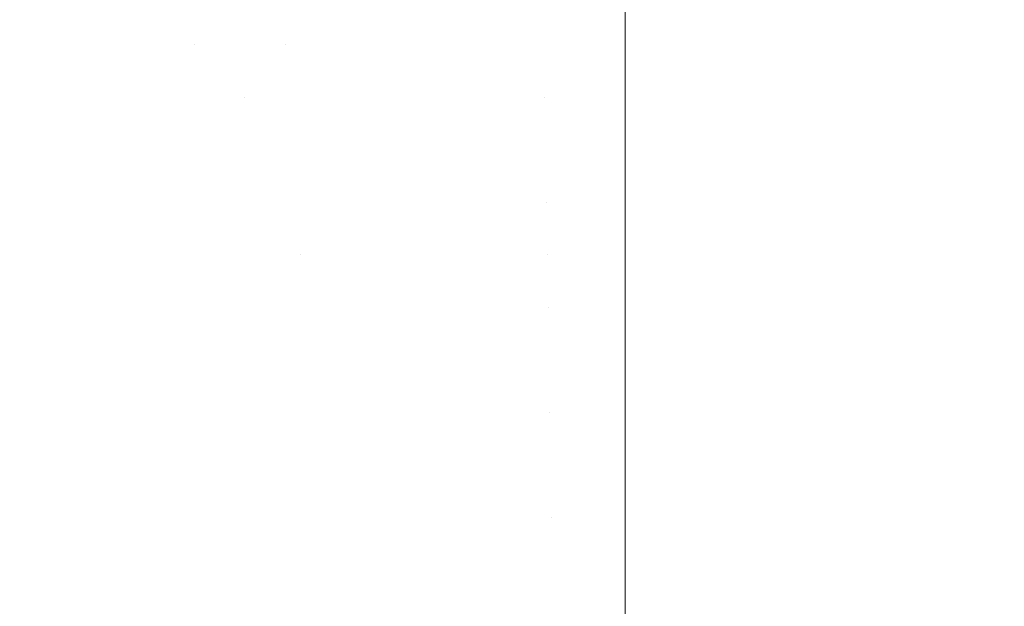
# Model space of a CAD drawing. Header units: centimetres. Extents: x -21.6 to 22.7, y 3.4 to 5.2.
# Tile 172 of 256: x -6.6492 to -6.6113, y 5.1366 to 5.1592. Entities that reach past the tile are written whole.
import ezdxf

# ---------------------------------------------------------------- set-up
doc = ezdxf.new("R2010")
doc.units = ezdxf.units.CM
doc.header["$LTSCALE"] = 2.54
doc.layers.add('Lucido design-1', color=7, linetype='Continuous')

# ---------------------------------------------------------------- blocks, each defined once
blk = doc.blocks.new('Gruppo-4-1')
at = {"color": 7, "linetype": 'Continuous', "lineweight": 9}
for points, invisible_edges in [([(22.630348, 5.161088, -1872.236179), (-21.503423, 5.161088, -1872.236179), (-21.503423, 5.15757, -1872.233599), (22.630348, 5.15757, -1872.233599)], 5), ([(-6.64793, 5.158206, -1872.599971), (-6.649775, 5.158206, -1872.600502), (-6.65007, 5.160212, -1872.59908), (-6.648202, 5.160212, -1872.598542)], 15), ([(-6.648202, 5.160212, -1872.598542), (-6.646354, 5.160212, -1872.598055), (-6.646104, 5.158206, -1872.59949), (-6.64793, 5.158206, -1872.599971)], 15), ([(-6.6443, 5.158206, -1872.599057), (-6.646104, 5.158206, -1872.59949), (-6.646354, 5.160212, -1872.598055), (-6.644527, 5.160212, -1872.597617)], 15), ([(-6.644527, 5.160212, -1872.597617), (-6.642721, 5.160212, -1872.597225), (-6.642516, 5.158206, -1872.59867), (-6.6443, 5.158206, -1872.599057)], 15), ([(-6.642516, 5.158206, -1872.59867), (-6.642721, 5.160212, -1872.597225), (-6.639176, 5.160212, -1872.596576), (-6.639015, 5.158206, -1872.598029)], 15), ([(-6.639015, 5.158206, -1872.598029), (-6.639176, 5.160212, -1872.596576), (-6.635724, 5.160212, -1872.596093), (-6.635604, 5.158206, -1872.597552)], 15), ([(-6.635604, 5.158206, -1872.597552), (-6.635724, 5.160212, -1872.596093), (-6.632365, 5.160212, -1872.595764), (-6.632286, 5.158206, -1872.597226)], 15), ([(-6.632286, 5.158206, -1872.597226), (-6.632365, 5.160212, -1872.595764), (-6.629102, 5.160212, -1872.595574), (-6.629064, 5.158206, -1872.59704)], 15), ([(-6.629064, 5.158206, -1872.59704), (-6.629102, 5.160212, -1872.595574), (-6.625937, 5.160201, -1872.5955), (-6.625937, 5.15757, -1872.597429)], 11), ([(7.752862, 5.160201, -1872.5955), (7.752862, 5.15757, -1872.597429), (-6.625937, 5.15757, -1872.597429), (-6.625937, 5.160201, -1872.5955)], 10), ([(-6.64767, 5.156191, -1872.601334), (-6.649494, 5.156191, -1872.601858), (-6.649775, 5.158206, -1872.600502), (-6.64793, 5.158206, -1872.599971)], 15), ([(-6.64793, 5.158206, -1872.599971), (-6.646104, 5.158206, -1872.59949), (-6.645867, 5.156191, -1872.600858), (-6.64767, 5.156191, -1872.601334)], 15), ([(-6.644083, 5.156191, -1872.60043), (-6.645867, 5.156191, -1872.600858), (-6.646104, 5.158206, -1872.59949), (-6.6443, 5.158206, -1872.599057)], 15), ([(-6.6443, 5.158206, -1872.599057), (-6.642516, 5.158206, -1872.59867), (-6.642321, 5.156191, -1872.600048), (-6.644083, 5.156191, -1872.60043)], 15), ([(-6.64058, 5.156191, -1872.59971), (-6.642516, 5.158206, -1872.59867), (-6.639015, 5.158206, -1872.598029)], 11), ([(-6.64058, 5.156191, -1872.59971), (-6.642321, 5.156191, -1872.600048), (-6.642516, 5.158206, -1872.59867)], 11), ([(-6.639015, 5.158206, -1872.598029), (-6.638861, 5.156191, -1872.599414), (-6.64058, 5.156191, -1872.59971)], 11), ([(-6.635604, 5.158206, -1872.597552), (-6.63549, 5.156191, -1872.598943), (-6.638861, 5.156191, -1872.599414), (-6.639015, 5.158206, -1872.598029)], 15), ([(-6.632286, 5.158206, -1872.597226), (-6.632212, 5.156191, -1872.598621), (-6.63549, 5.156191, -1872.598943), (-6.635604, 5.158206, -1872.597552)], 15), ([(-6.629064, 5.158206, -1872.59704), (-6.629027, 5.156191, -1872.598437), (-6.632212, 5.156191, -1872.598621), (-6.632286, 5.158206, -1872.597226)], 15), ([(-6.629027, 5.156191, -1872.598437), (-6.629064, 5.158206, -1872.59704), (-6.625937, 5.15757, -1872.597429)], 11), ([(22.630348, 5.15757, -1872.233599), (-21.503423, 5.15757, -1872.233599), (-21.503423, 5.153942, -1872.231175), (22.630348, 5.153942, -1872.231175)], 5), ([(-6.625937, 5.15757, -1872.597429), (-6.625937, 5.156178, -1872.598359), (-6.629027, 5.156191, -1872.598437)], 10), ([(-6.625937, 5.156178, -1872.598359), (-6.625937, 5.15757, -1872.597429), (7.752862, 5.15757, -1872.597429), (7.752862, 5.156178, -1872.598359)], 10), ([(-6.651337, 5.156191, -1872.602434), (-6.649494, 5.156191, -1872.601858), (-6.649226, 5.154168, -1872.60315), (-6.651048, 5.154168, -1872.603719)], 15), ([(-6.647424, 5.154168, -1872.602631), (-6.649226, 5.154168, -1872.60315), (-6.649494, 5.156191, -1872.601858), (-6.64767, 5.156191, -1872.601334)], 15), ([(-6.64767, 5.156191, -1872.601334), (-6.645867, 5.156191, -1872.600858), (-6.64564, 5.154168, -1872.602161), (-6.647424, 5.154168, -1872.602631)], 15), ([(-6.643877, 5.154168, -1872.601738), (-6.64564, 5.154168, -1872.602161), (-6.645867, 5.156191, -1872.600858), (-6.644083, 5.156191, -1872.60043)], 15), ([(-6.644083, 5.156191, -1872.60043), (-6.642321, 5.156191, -1872.600048), (-6.642134, 5.154168, -1872.60136), (-6.643877, 5.154168, -1872.601738)], 15), ([(-6.640413, 5.154168, -1872.601026), (-6.642134, 5.154168, -1872.60136), (-6.642321, 5.156191, -1872.600048), (-6.64058, 5.156191, -1872.59971)], 15), ([(-6.64058, 5.156191, -1872.59971), (-6.638861, 5.156191, -1872.599414), (-6.638714, 5.154168, -1872.600734), (-6.640413, 5.154168, -1872.601026)], 15), ([(-6.638714, 5.154168, -1872.600734), (-6.638861, 5.156191, -1872.599414), (-6.63549, 5.156191, -1872.598943), (-6.635381, 5.154168, -1872.600268)], 15), ([(-6.635381, 5.154168, -1872.600268), (-6.63549, 5.156191, -1872.598943), (-6.632212, 5.156191, -1872.598621), (-6.63214, 5.154168, -1872.599949)], 15), ([(-6.63214, 5.154168, -1872.599949), (-6.632212, 5.156191, -1872.598621), (-6.629027, 5.156191, -1872.598437), (-6.628992, 5.154168, -1872.599767)], 15), ([(-6.628992, 5.154168, -1872.599767), (-6.629027, 5.156191, -1872.598437), (-6.625937, 5.156178, -1872.598359), (-6.625937, 5.153942, -1872.599853)], 11), ([(7.752862, 5.156178, -1872.598359), (7.752862, 5.153942, -1872.599853), (-6.625937, 5.153942, -1872.599853), (-6.625937, 5.156178, -1872.598359)], 10), ([(-6.651048, 5.154168, -1872.603719), (-6.649226, 5.154168, -1872.60315), (-6.648972, 5.152141, -1872.604378), (-6.650774, 5.152141, -1872.604941)], 15), ([(-6.647189, 5.152141, -1872.603864), (-6.648972, 5.152141, -1872.604378), (-6.649226, 5.154168, -1872.60315), (-6.647424, 5.154168, -1872.602631)], 15), ([(-6.647424, 5.154168, -1872.602631), (-6.64564, 5.154168, -1872.602161), (-6.645425, 5.152141, -1872.6034), (-6.647189, 5.152141, -1872.603864)], 15), ([(-6.643681, 5.152141, -1872.602981), (-6.645425, 5.152141, -1872.6034), (-6.64564, 5.154168, -1872.602161), (-6.643877, 5.154168, -1872.601738)], 15), ([(-6.643877, 5.154168, -1872.601738), (-6.642134, 5.154168, -1872.60136), (-6.641957, 5.152141, -1872.602607), (-6.643681, 5.152141, -1872.602981)], 15), ([(-6.640255, 5.152141, -1872.602277), (-6.641957, 5.152141, -1872.602607), (-6.642134, 5.154168, -1872.60136), (-6.640413, 5.154168, -1872.601026)], 15), ([(-6.640413, 5.154168, -1872.601026), (-6.638714, 5.154168, -1872.600734), (-6.638574, 5.152141, -1872.601988), (-6.640255, 5.152141, -1872.602277)], 15), ([(-6.635381, 5.154168, -1872.600268), (-6.635278, 5.152141, -1872.601527), (-6.638574, 5.152141, -1872.601988), (-6.638714, 5.154168, -1872.600734)], 15), ([(-6.63214, 5.154168, -1872.599949), (-6.632073, 5.152141, -1872.601212), (-6.635278, 5.152141, -1872.601527), (-6.635381, 5.154168, -1872.600268)], 15), ([(-6.628992, 5.154168, -1872.599767), (-6.628958, 5.152141, -1872.601032), (-6.632073, 5.152141, -1872.601212), (-6.63214, 5.154168, -1872.599949)], 15), ([(-6.628958, 5.152141, -1872.601032), (-6.628992, 5.154168, -1872.599767), (-6.625937, 5.153942, -1872.599853)], 11), ([(22.630348, 5.153942, -1872.231175), (-21.503423, 5.153942, -1872.231175), (-21.503423, 5.150212, -1872.228911), (22.630348, 5.150212, -1872.228911)], 5), ([(-6.625937, 5.153942, -1872.599853), (-6.625937, 5.152128, -1872.600954), (-6.628958, 5.152141, -1872.601032)], 10), ([(-6.625937, 5.152128, -1872.600954), (-6.625937, 5.153942, -1872.599853), (7.752862, 5.153942, -1872.599853), (7.752862, 5.152128, -1872.600954)], 10), ([(-6.650774, 5.152141, -1872.604941), (-6.648972, 5.152141, -1872.604378), (-6.64873, 5.150111, -1872.605542), (-6.650513, 5.150111, -1872.6061)], 15), ([(-6.646966, 5.150111, -1872.605035), (-6.64873, 5.150111, -1872.605542), (-6.648972, 5.152141, -1872.604378), (-6.647189, 5.152141, -1872.603864)], 15), ([(-6.647189, 5.152141, -1872.603864), (-6.645425, 5.152141, -1872.6034), (-6.645221, 5.150111, -1872.604575), (-6.646966, 5.150111, -1872.605035)], 15), ([(-6.643495, 5.150111, -1872.604161), (-6.645221, 5.150111, -1872.604575), (-6.645425, 5.152141, -1872.6034), (-6.643681, 5.152141, -1872.602981)], 15), ([(-6.643681, 5.152141, -1872.602981), (-6.641957, 5.152141, -1872.602607), (-6.64179, 5.150111, -1872.603791), (-6.643495, 5.150111, -1872.604161)], 15), ([(-6.640105, 5.150111, -1872.603464), (-6.64179, 5.150111, -1872.603791), (-6.641957, 5.152141, -1872.602607), (-6.640255, 5.152141, -1872.602277)], 15), ([(-6.640255, 5.152141, -1872.602277), (-6.638574, 5.152141, -1872.601988), (-6.638442, 5.150111, -1872.603178), (-6.640105, 5.150111, -1872.603464)], 15), ([(-6.638442, 5.150111, -1872.603178), (-6.638574, 5.152141, -1872.601988), (-6.635278, 5.152141, -1872.601527), (-6.63518, 5.150111, -1872.602722)], 15), ([(-6.63518, 5.150111, -1872.602722), (-6.635278, 5.152141, -1872.601527), (-6.632073, 5.152141, -1872.601212), (-6.632008, 5.150111, -1872.60241)], 15), ([(-6.632008, 5.150111, -1872.60241), (-6.632073, 5.152141, -1872.601212), (-6.628958, 5.152141, -1872.601032), (-6.628927, 5.150111, -1872.602232)], 15), ([(-6.628958, 5.152141, -1872.601032), (-6.625937, 5.152128, -1872.600954), (-6.625937, 5.150212, -1872.602117)], 9), ([(-6.625937, 5.150212, -1872.602117), (-6.628927, 5.150111, -1872.602232), (-6.628958, 5.152141, -1872.601032)], 11), ([(7.752862, 5.152128, -1872.600954), (7.752862, 5.150212, -1872.602117), (-6.625937, 5.150212, -1872.602117), (-6.625937, 5.152128, -1872.600954)], 10), ([(22.630348, 5.148071, -1872.227737), (22.630348, 5.150212, -1872.228911), (-21.503423, 5.150212, -1872.228911), (-21.503423, 5.148071, -1872.227737)], 10), ([(-6.650513, 5.150111, -1872.6061), (-6.64873, 5.150111, -1872.605542), (-6.648502, 5.148082, -1872.606646), (-6.650267, 5.148082, -1872.607198)], 15), ([(-6.646755, 5.148082, -1872.606143), (-6.648502, 5.148082, -1872.606646), (-6.64873, 5.150111, -1872.605542), (-6.646966, 5.150111, -1872.605035)], 15), ([(-6.646966, 5.150111, -1872.605035), (-6.645221, 5.150111, -1872.604575), (-6.645027, 5.148082, -1872.605688), (-6.646755, 5.148082, -1872.606143)], 15), ([(-6.643319, 5.148082, -1872.605278), (-6.645027, 5.148082, -1872.605688), (-6.645221, 5.150111, -1872.604575), (-6.643495, 5.150111, -1872.604161)], 15), ([(-6.643495, 5.150111, -1872.604161), (-6.64179, 5.150111, -1872.603791), (-6.64163, 5.148082, -1872.604912), (-6.643319, 5.148082, -1872.605278)], 15), ([(-6.639963, 5.148082, -1872.604588), (-6.64163, 5.148082, -1872.604912), (-6.64179, 5.150111, -1872.603791), (-6.640105, 5.150111, -1872.603464)], 15), ([(-6.640105, 5.150111, -1872.603464), (-6.638442, 5.150111, -1872.603178), (-6.638316, 5.148082, -1872.604305), (-6.639963, 5.148082, -1872.604588)], 15), ([(-6.638442, 5.150111, -1872.603178), (-6.63518, 5.150111, -1872.602722), (-6.635088, 5.148082, -1872.603853), (-6.636691, 5.148082, -1872.60406)], 15), ([(-6.636691, 5.148082, -1872.60406), (-6.638316, 5.148082, -1872.604305), (-6.638442, 5.150111, -1872.603178)], 11), ([(-6.632008, 5.150111, -1872.60241), (-6.631947, 5.148082, -1872.603545), (-6.635088, 5.148082, -1872.603853), (-6.63518, 5.150111, -1872.602722)], 15), ([(-6.628927, 5.150111, -1872.602232), (-6.628897, 5.148082, -1872.603368), (-6.631947, 5.148082, -1872.603545), (-6.632008, 5.150111, -1872.60241)], 15), ([(-6.628927, 5.150111, -1872.602232), (-6.625937, 5.150212, -1872.602117), (-6.625937, 5.148071, -1872.603291)], 9), ([(-6.625937, 5.148071, -1872.603291), (-6.628897, 5.148082, -1872.603368), (-6.628927, 5.150111, -1872.602232)], 11), ([(-6.625937, 5.148071, -1872.603291), (-6.625937, 5.150212, -1872.602117), (7.752862, 5.150212, -1872.602117), (7.752862, 5.148071, -1872.603291)], 10), ([(-21.503423, 5.148071, -1872.227737), (-21.503423, 5.146387, -1872.226813), (22.630348, 5.146387, -1872.226813), (22.630348, 5.148071, -1872.227737)], 10), ([(-6.650267, 5.148082, -1872.607198), (-6.648502, 5.148082, -1872.606646), (-6.648285, 5.146055, -1872.607689), (-6.650033, 5.146055, -1872.608236)], 15), ([(-6.646555, 5.146055, -1872.607191), (-6.648285, 5.146055, -1872.607689), (-6.648502, 5.148082, -1872.606646), (-6.646755, 5.148082, -1872.606143)], 15), ([(-6.646755, 5.148082, -1872.606143), (-6.645027, 5.148082, -1872.605688), (-6.644844, 5.146055, -1872.60674), (-6.646555, 5.146055, -1872.607191)], 15), ([(-6.643152, 5.146055, -1872.606334), (-6.644844, 5.146055, -1872.60674), (-6.645027, 5.148082, -1872.605688), (-6.643319, 5.148082, -1872.605278)], 15), ([(-6.643319, 5.148082, -1872.605278), (-6.64163, 5.148082, -1872.604912), (-6.64148, 5.146055, -1872.605972), (-6.643152, 5.146055, -1872.606334)], 15), ([(-6.639828, 5.146055, -1872.605651), (-6.64148, 5.146055, -1872.605972), (-6.64163, 5.148082, -1872.604912), (-6.639963, 5.148082, -1872.604588)], 15), ([(-6.639963, 5.148082, -1872.604588), (-6.638316, 5.148082, -1872.604305), (-6.638198, 5.146055, -1872.605371), (-6.639828, 5.146055, -1872.605651)], 15), ([(-6.636588, 5.146055, -1872.605128), (-6.638198, 5.146055, -1872.605371), (-6.638316, 5.148082, -1872.604305), (-6.636691, 5.148082, -1872.60406)], 15), ([(-6.636691, 5.148082, -1872.60406), (-6.635088, 5.148082, -1872.603853), (-6.635, 5.146055, -1872.604923), (-6.636588, 5.146055, -1872.605128)], 15), ([(-6.635, 5.146055, -1872.604923), (-6.635088, 5.148082, -1872.603853), (-6.631947, 5.148082, -1872.603545), (-6.63189, 5.146055, -1872.604618)], 15), ([(-6.63189, 5.146055, -1872.604618), (-6.631947, 5.148082, -1872.603545), (-6.628897, 5.148082, -1872.603368), (-6.628868, 5.146055, -1872.604443)], 15), ([(-6.628897, 5.148082, -1872.603368), (-6.625937, 5.148071, -1872.603291), (-6.625937, 5.146387, -1872.604215)], 9), ([(-6.625937, 5.146387, -1872.604215), (-6.628868, 5.146055, -1872.604443), (-6.628897, 5.148082, -1872.603368)], 11), ([(7.752862, 5.148071, -1872.603291), (7.752862, 5.146387, -1872.604215), (-6.625937, 5.146387, -1872.604215), (-6.625937, 5.148071, -1872.603291)], 10), ([(22.630348, 5.146052, -1872.226648), (22.630348, 5.146387, -1872.226813), (-21.503423, 5.146387, -1872.226813), (-21.503423, 5.146052, -1872.226648)], 10), ([(-6.625937, 5.146387, -1872.604215), (-6.625937, 5.144022, -1872.605381), (-6.628842, 5.144032, -1872.605457), (-6.628868, 5.146055, -1872.604443)], 14), ([(-6.625937, 5.144022, -1872.605381), (-6.625937, 5.146387, -1872.604215), (7.752862, 5.146387, -1872.604215), (7.752862, 5.144022, -1872.605381)], 10), ([(-21.503423, 5.146052, -1872.226648), (-21.503423, 5.142474, -1872.224883), (22.630348, 5.142474, -1872.224883), (22.630348, 5.146052, -1872.226648)], 10), ([(-6.650033, 5.146055, -1872.608236), (-6.648285, 5.146055, -1872.607689), (-6.648081, 5.144032, -1872.608674), (-6.649813, 5.144032, -1872.609215)], 15), ([(-6.646367, 5.144032, -1872.60818), (-6.648081, 5.144032, -1872.608674), (-6.648285, 5.146055, -1872.607689), (-6.646555, 5.146055, -1872.607191)], 15), ([(-6.646555, 5.146055, -1872.607191), (-6.644844, 5.146055, -1872.60674), (-6.644672, 5.144032, -1872.607733), (-6.646367, 5.144032, -1872.60818)], 15), ([(-6.642995, 5.144032, -1872.607331), (-6.644672, 5.144032, -1872.607733), (-6.644844, 5.146055, -1872.60674), (-6.643152, 5.146055, -1872.606334)], 15), ([(-6.643152, 5.146055, -1872.606334), (-6.64148, 5.146055, -1872.605972), (-6.641338, 5.144032, -1872.606972), (-6.642995, 5.144032, -1872.607331)], 15), ([(-6.639702, 5.144032, -1872.606654), (-6.641338, 5.144032, -1872.606972), (-6.64148, 5.146055, -1872.605972), (-6.639828, 5.146055, -1872.605651)], 15), ([(-6.639828, 5.146055, -1872.605651), (-6.638198, 5.146055, -1872.605371), (-6.638086, 5.144032, -1872.606376), (-6.639702, 5.144032, -1872.606654)], 15), ([(-6.636491, 5.144032, -1872.606136), (-6.638086, 5.144032, -1872.606376), (-6.638198, 5.146055, -1872.605371), (-6.636588, 5.146055, -1872.605128)], 15), ([(-6.636588, 5.146055, -1872.605128), (-6.635, 5.146055, -1872.604923), (-6.634917, 5.144032, -1872.605933), (-6.636491, 5.144032, -1872.606136)], 15), ([(-6.63189, 5.146055, -1872.604618), (-6.631835, 5.144032, -1872.605631), (-6.634917, 5.144032, -1872.605933), (-6.635, 5.146055, -1872.604923)], 15), ([(-6.628868, 5.146055, -1872.604443), (-6.628842, 5.144032, -1872.605457), (-6.631835, 5.144032, -1872.605631), (-6.63189, 5.146055, -1872.604618)], 15), ([(-6.649813, 5.144032, -1872.609215), (-6.648081, 5.144032, -1872.608674), (-6.647889, 5.142016, -1872.609601), (-6.649606, 5.142016, -1872.610137)], 15), ([(-6.64619, 5.142016, -1872.609112), (-6.647889, 5.142016, -1872.609601), (-6.648081, 5.144032, -1872.608674), (-6.646367, 5.144032, -1872.60818)], 15), ([(-6.646367, 5.144032, -1872.60818), (-6.644672, 5.144032, -1872.607733), (-6.644509, 5.142016, -1872.608669), (-6.64619, 5.142016, -1872.609112)], 15), ([(-6.642847, 5.142016, -1872.60827), (-6.644509, 5.142016, -1872.608669), (-6.644672, 5.144032, -1872.607733), (-6.642995, 5.144032, -1872.607331)], 15), ([(-6.642995, 5.144032, -1872.607331), (-6.641338, 5.144032, -1872.606972), (-6.641205, 5.142016, -1872.607914), (-6.642847, 5.142016, -1872.60827)], 15), ([(-6.639582, 5.142016, -1872.607599), (-6.641205, 5.142016, -1872.607914), (-6.641338, 5.144032, -1872.606972), (-6.639702, 5.144032, -1872.606654)], 15), ([(-6.639702, 5.144032, -1872.606654), (-6.638086, 5.144032, -1872.606376), (-6.63798, 5.142016, -1872.607323), (-6.639582, 5.142016, -1872.607599)], 15), ([(-6.636399, 5.142016, -1872.607085), (-6.63798, 5.142016, -1872.607323), (-6.638086, 5.144032, -1872.606376), (-6.636491, 5.144032, -1872.606136)], 15), ([(-6.636491, 5.144032, -1872.606136), (-6.634917, 5.144032, -1872.605933), (-6.634839, 5.142016, -1872.606884), (-6.636399, 5.142016, -1872.607085)], 15), ([(-6.634839, 5.142016, -1872.606884), (-6.634917, 5.144032, -1872.605933), (-6.631835, 5.144032, -1872.605631), (-6.631784, 5.142016, -1872.606584)], 15), ([(-6.631784, 5.142016, -1872.606584), (-6.631835, 5.144032, -1872.605631), (-6.628842, 5.144032, -1872.605457), (-6.628816, 5.142016, -1872.606412)], 15), ([(-6.628842, 5.144032, -1872.605457), (-6.625937, 5.144022, -1872.605381), (-6.625937, 5.142474, -1872.606145)], 9), ([(-6.625937, 5.142474, -1872.606145), (-6.628816, 5.142016, -1872.606412), (-6.628842, 5.144032, -1872.605457)], 11), ([(7.752862, 5.144022, -1872.605381), (7.752862, 5.142474, -1872.606145), (-6.625937, 5.142474, -1872.606145), (-6.625937, 5.144022, -1872.605381)], 10), ([(22.630348, 5.13848, -1872.223126), (22.630348, 5.142474, -1872.224883), (-21.503423, 5.142474, -1872.224883), (-21.503423, 5.142012, -1872.22468)], 10), ([(-6.625937, 5.142474, -1872.606145), (-6.625937, 5.139998, -1872.607234), (-6.628793, 5.140007, -1872.607309), (-6.628816, 5.142016, -1872.606412)], 14), ([(7.752862, 5.142474, -1872.606145), (7.752862, 5.142012, -1872.606348), (-6.625937, 5.13848, -1872.607902), (-6.625937, 5.139998, -1872.607234)], 10), ([(-6.625937, 5.139998, -1872.607234), (-6.625937, 5.142474, -1872.606145), (7.752862, 5.142474, -1872.606145)], 10), ([(-21.503423, 5.142012, -1872.22468), (-21.503423, 5.139998, -1872.223794), (22.630348, 5.13848, -1872.223126)], 10), ([(-6.649606, 5.142016, -1872.610137), (-6.647889, 5.142016, -1872.609601), (-6.647709, 5.140007, -1872.610472), (-6.649412, 5.140007, -1872.611004)], 15), ([(-6.646023, 5.140007, -1872.609987), (-6.647709, 5.140007, -1872.610472), (-6.647889, 5.142016, -1872.609601), (-6.64619, 5.142016, -1872.609112)], 15), ([(-6.64619, 5.142016, -1872.609112), (-6.644509, 5.142016, -1872.608669), (-6.644356, 5.140007, -1872.609547), (-6.646023, 5.140007, -1872.609987)], 15), ([(-6.642708, 5.140007, -1872.609152), (-6.644356, 5.140007, -1872.609547), (-6.644509, 5.142016, -1872.608669), (-6.642847, 5.142016, -1872.60827)], 15), ([(-6.642847, 5.142016, -1872.60827), (-6.641205, 5.142016, -1872.607914), (-6.641079, 5.140007, -1872.608799), (-6.642708, 5.140007, -1872.609152)], 15), ([(-6.63947, 5.140007, -1872.608486), (-6.641079, 5.140007, -1872.608799), (-6.641205, 5.142016, -1872.607914), (-6.639582, 5.142016, -1872.607599)], 15), ([(-6.639582, 5.142016, -1872.607599), (-6.63798, 5.142016, -1872.607323), (-6.637881, 5.140007, -1872.608213), (-6.63947, 5.140007, -1872.608486)], 15), ([(-6.636313, 5.140007, -1872.607977), (-6.637881, 5.140007, -1872.608213), (-6.63798, 5.142016, -1872.607323), (-6.636399, 5.142016, -1872.607085)], 15), ([(-6.636399, 5.142016, -1872.607085), (-6.634839, 5.142016, -1872.606884), (-6.634766, 5.140007, -1872.607777), (-6.636313, 5.140007, -1872.607977)], 15), ([(-6.631784, 5.142016, -1872.606584), (-6.631736, 5.140007, -1872.60748), (-6.634766, 5.140007, -1872.607777), (-6.634839, 5.142016, -1872.606884)], 15), ([(-6.628816, 5.142016, -1872.606412), (-6.628793, 5.140007, -1872.607309), (-6.631736, 5.140007, -1872.60748), (-6.631784, 5.142016, -1872.606584)], 15), ([(-6.625937, 5.13848, -1872.607902), (7.752862, 5.142012, -1872.606348), (7.752862, 5.139998, -1872.607234)], 9), ([(-21.503423, 5.139998, -1872.223794), (-21.503423, 5.13848, -1872.223126), (22.630348, 5.13848, -1872.223126)], 10), ([(-6.649229, 5.138008, -1872.611816), (-6.650935, 5.138008, -1872.612393), (-6.651131, 5.140007, -1872.611585), (-6.649412, 5.140007, -1872.611004)], 15), ([(-6.649412, 5.140007, -1872.611004), (-6.647709, 5.140007, -1872.610472), (-6.64754, 5.138008, -1872.611288), (-6.649229, 5.138008, -1872.611816)], 15), ([(-6.645867, 5.138008, -1872.610807), (-6.64754, 5.138008, -1872.611288), (-6.647709, 5.140007, -1872.610472), (-6.646023, 5.140007, -1872.609987)], 15), ([(-6.646023, 5.140007, -1872.609987), (-6.644356, 5.140007, -1872.609547), (-6.644213, 5.138008, -1872.610371), (-6.645867, 5.138008, -1872.610807)], 15), ([(-6.642578, 5.138008, -1872.609978), (-6.644213, 5.138008, -1872.610371), (-6.644356, 5.140007, -1872.609547), (-6.642708, 5.140007, -1872.609152)], 15), ([(-6.642708, 5.140007, -1872.609152), (-6.641079, 5.140007, -1872.608799), (-6.640961, 5.138008, -1872.609628), (-6.642578, 5.138008, -1872.609978)], 15), ([(-6.639365, 5.138008, -1872.609318), (-6.640961, 5.138008, -1872.609628), (-6.641079, 5.140007, -1872.608799), (-6.63947, 5.140007, -1872.608486)], 15), ([(-6.63947, 5.140007, -1872.608486), (-6.637881, 5.140007, -1872.608213), (-6.637788, 5.138008, -1872.609047), (-6.639365, 5.138008, -1872.609318)], 15), ([(-6.636232, 5.138008, -1872.608813), (-6.637788, 5.138008, -1872.609047), (-6.637881, 5.140007, -1872.608213), (-6.636313, 5.140007, -1872.607977)], 15), ([(-6.636313, 5.140007, -1872.607977), (-6.634766, 5.140007, -1872.607777), (-6.634697, 5.138008, -1872.608614), (-6.636232, 5.138008, -1872.608813)], 15), ([(-6.634697, 5.138008, -1872.608614), (-6.634766, 5.140007, -1872.607777), (-6.631736, 5.140007, -1872.60748), (-6.631691, 5.138008, -1872.608319)], 15), ([(-6.631691, 5.138008, -1872.608319), (-6.631736, 5.140007, -1872.60748), (-6.628793, 5.140007, -1872.607309), (-6.628771, 5.138008, -1872.60815)], 15), ([(-6.628793, 5.140007, -1872.607309), (-6.625937, 5.139998, -1872.607234), (-6.625937, 5.13848, -1872.607902)], 9), ([(-6.625937, 5.13848, -1872.607902), (-6.628771, 5.138008, -1872.60815), (-6.628793, 5.140007, -1872.607309)], 11), ([(7.752862, 5.139998, -1872.607234), (7.752862, 5.13848, -1872.607902), (-6.625937, 5.13848, -1872.607902)], 10), ([(22.630348, 5.13848, -1872.223126), (-21.503423, 5.13848, -1872.223126), (-21.503423, 5.134414, -1872.221545), (22.630348, 5.134414, -1872.221545)], 5), ([(-6.625937, 5.13848, -1872.607902), (-6.625937, 5.136013, -1872.608862), (-6.62875, 5.136021, -1872.608936), (-6.628771, 5.138008, -1872.60815)], 14), ([(-6.625937, 5.136013, -1872.608862), (-6.625937, 5.13848, -1872.607902), (7.752862, 5.13848, -1872.607902), (7.752862, 5.136013, -1872.608862)], 10), ([(-6.649059, 5.136021, -1872.612576), (-6.650752, 5.136021, -1872.613148), (-6.650935, 5.138008, -1872.612393), (-6.649229, 5.138008, -1872.611816)], 15), ([(-6.649229, 5.138008, -1872.611816), (-6.64754, 5.138008, -1872.611288), (-6.647381, 5.136021, -1872.612051), (-6.649059, 5.136021, -1872.612576)], 15), ([(-6.645721, 5.136021, -1872.611574), (-6.647381, 5.136021, -1872.612051), (-6.64754, 5.138008, -1872.611288), (-6.645867, 5.138008, -1872.610807)], 15), ([(-6.645867, 5.138008, -1872.610807), (-6.644213, 5.138008, -1872.610371), (-6.644079, 5.136021, -1872.611141), (-6.645721, 5.136021, -1872.611574)], 15), ([(-6.642456, 5.136021, -1872.610751), (-6.644079, 5.136021, -1872.611141), (-6.644213, 5.138008, -1872.610371), (-6.642578, 5.138008, -1872.609978)], 15), ([(-6.642578, 5.138008, -1872.609978), (-6.640961, 5.138008, -1872.609628), (-6.640851, 5.136021, -1872.610403), (-6.642456, 5.136021, -1872.610751)], 15), ([(-6.639266, 5.136021, -1872.610096), (-6.640851, 5.136021, -1872.610403), (-6.640961, 5.138008, -1872.609628), (-6.639365, 5.138008, -1872.609318)], 15), ([(-6.639365, 5.138008, -1872.609318), (-6.637788, 5.138008, -1872.609047), (-6.637702, 5.136021, -1872.609826), (-6.639266, 5.136021, -1872.610096)], 15), ([(-6.636157, 5.136021, -1872.609594), (-6.637702, 5.136021, -1872.609826), (-6.637788, 5.138008, -1872.609047), (-6.636232, 5.138008, -1872.608813)], 15), ([(-6.636232, 5.138008, -1872.608813), (-6.634697, 5.138008, -1872.608614), (-6.634633, 5.136021, -1872.609397), (-6.636157, 5.136021, -1872.609594)], 15), ([(-6.631691, 5.138008, -1872.608319), (-6.631649, 5.136021, -1872.609104), (-6.634633, 5.136021, -1872.609397), (-6.634697, 5.138008, -1872.608614)], 15), ([(-6.628771, 5.138008, -1872.60815), (-6.62875, 5.136021, -1872.608936), (-6.631649, 5.136021, -1872.609104), (-6.631691, 5.138008, -1872.608319)], 15)]:
    blk.add_3dface(points, dxfattribs=dict(at, invisible_edges=invisible_edges))
blk = doc.blocks.new('Gruppo-5-1')
at = {"color": 7}
blk.add_blockref('Gruppo-4-1', (0, 0), dxfattribs=at)

msp = doc.modelspace()

# ---------------------------------------------------------------- block references
at = {"layer": 'Lucido design-1', "color": 7}
msp.add_blockref('Gruppo-5-1', (0, 0), dxfattribs=at)

doc.saveas('drawing.dxf')
